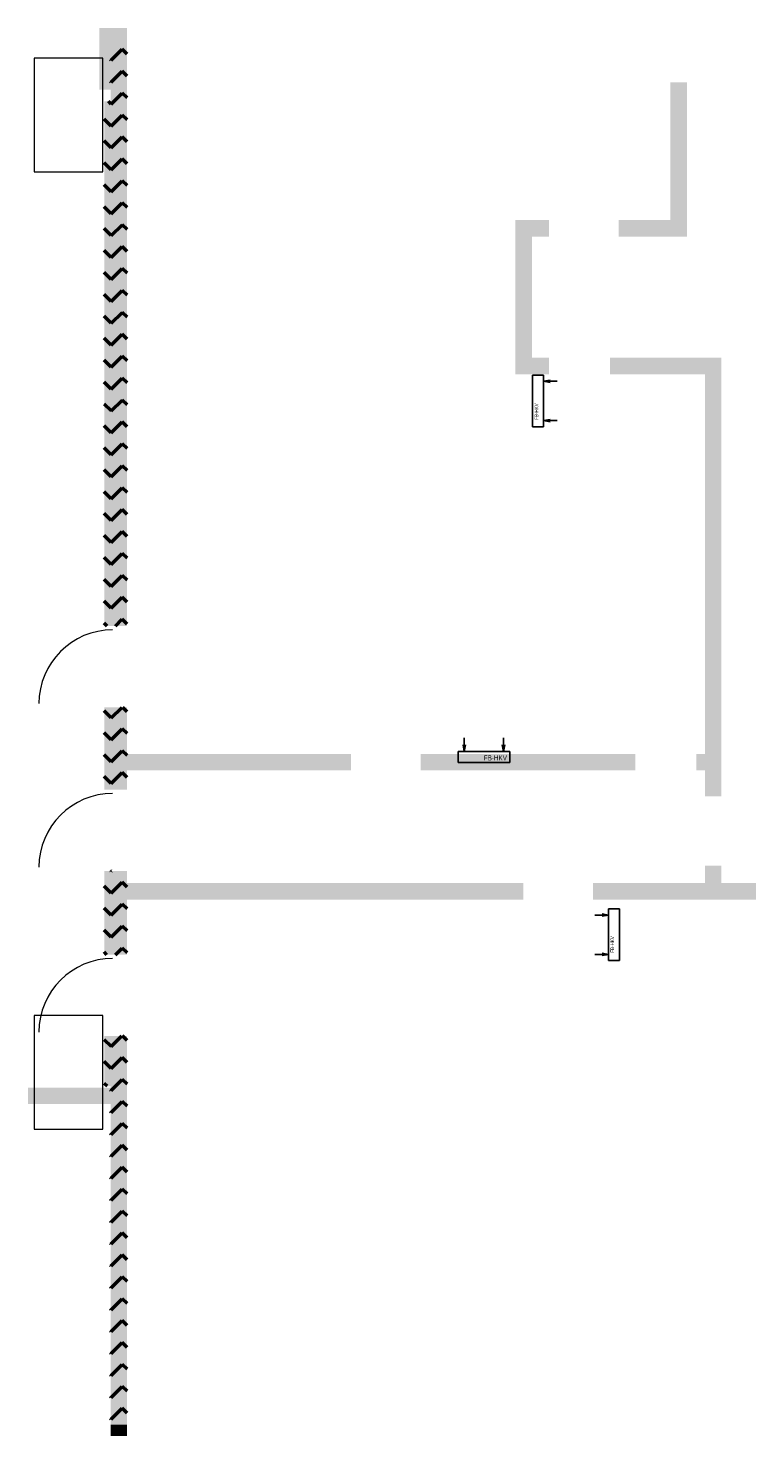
# Model space of a CAD drawing. Header units: metres. Extents: x 1306 to 1412, y -79 to 41.
# Tile 8 of 256: x 1360 to 1371, y -79 to -59. Entities that reach past the tile are written whole.
import ezdxf

# ---------------------------------------------------------------- set-up
doc = ezdxf.new("R2010")
doc.units = ezdxf.units.M
doc.linetypes.add('AUSGEZOGEN', pattern=[0])
for name, color, linetype, lineweight in [('XR$6$Muster', 4, 'AUSGEZOGEN', 13), ('XR$6$Türen', 3, 'AUSGEZOGEN', 18), ('XR$7$Allgemein', 4, 'AUSGEZOGEN', 13), ('XR$8$Heizung', 4, 'AUSGEZOGEN', 13)]:
    doc.layers.add(name, color=color, linetype=linetype, lineweight=lineweight)
doc.styles.add('ARIAL', font='arial.ttf')
pattern_1 = [(45, (-6e-17, 0.6364), (-2e-17, 0.31819805), [0.225, -0.225]), (135, (-6e-17, 0.6364), (-0.31819805, 2e-17), [0.225, -0.225])]

msp = doc.modelspace()

# ---------------------------------------------------------------- hatches: boundary and pattern name
at = {"linetype": 'AUSGEZOGEN', "lineweight": 13, "transparency": 33554687}
for points in [[(1361.4801, -58.7182), (1361.0801, -58.7182), (1361.0801, -59.6096), (1361.2401, -59.6096), (1361.2401, -58.8782), (1361.4801, -58.8782)], [(1361.2401, -78.9932), (1361.2401, -79.1532), (1361.4801, -79.1532), (1361.4801, -78.9932)]]:
    msp.add_hatch(color=35, dxfattribs=at).paths.add_polyline_path(points)
at = {"linetype": 'AUSGEZOGEN', "lineweight": 25, "true_color": 0xe67b4d, "transparency": 33554687}
for points in [[(1361.4801, -67.3982), (1361.4801, -58.8782), (1361.2401, -58.8782), (1361.2401, -59.7782), (1361.1501, -59.7782), (1361.1501, -67.3982)], [(1361.1501, -68.5782), (1361.1501, -69.7732), (1361.4801, -69.7732), (1361.4801, -68.5782)], [(1361.4801, -72.1682), (1361.4801, -70.9532), (1361.1501, -70.9532), (1361.1501, -72.1682)], [(1361.2401, -78.9932), (1361.4801, -78.9932), (1361.4801, -73.3482), (1361.1501, -73.3482), (1361.1501, -74.0782), (1361.2401, -74.0782)]]:
    msp.add_hatch(color=23, dxfattribs=at).paths.add_polyline_path(points)
at = {"layer": 'XR$6$Muster', "linetype": 'AUSGEZOGEN', "lineweight": 50, "transparency": 33554687}
h = msp.add_hatch(dxfattribs=at)
h.set_pattern_fill('MUSTER', color=202, scale=0.225, angle=45, style=0, pattern_type=2)
h.set_pattern_definition(pattern_1)
h.paths.add_polyline_path([(1361.4801, -67.3982), (1361.4801, -58.8782), (1361.2401, -58.8782), (1361.2401, -59.7782), (1361.1501, -59.7782), (1361.1501, -67.3982)], flags=0)
at = {"layer": 'XR$6$Muster', "linetype": 'AUSGEZOGEN', "lineweight": 18, "true_color": 0xffdd96, "transparency": 33554687}
for points in [[(1369.3651, -61.5032), (1368.6151, -61.5032), (1368.6151, -61.7432), (1369.6051, -61.7432), (1369.6051, -59.5032), (1369.3651, -59.5032)], [(1367.3551, -61.7432), (1367.6051, -61.7432), (1367.6051, -61.5032), (1367.1151, -61.5032), (1367.1151, -63.7432), (1367.6051, -63.7432), (1367.6051, -63.5032), (1367.3551, -63.5032)], [(1369.7401, -69.2532), (1369.7401, -69.4932), (1369.8651, -69.4932), (1369.8651, -69.8682), (1370.1051, -69.8682), (1370.1051, -63.5032), (1368.4901, -63.5032), (1368.4901, -63.7432), (1369.8651, -63.7432), (1369.8651, -69.2532)], [(1364.7301, -69.2532), (1361.4801, -69.2532), (1361.4801, -69.4932), (1364.7301, -69.4932)], [(1368.8551, -69.4932), (1368.8551, -69.2532), (1365.7401, -69.2532), (1365.7401, -69.4932)], [(1369.8651, -71.1282), (1368.2401, -71.1282), (1368.2401, -71.3682), (1370.6051, -71.3682), (1370.6051, -71.1282), (1370.1051, -71.1282), (1370.1051, -70.8782), (1369.8651, -70.8782)], [(1367.2301, -71.3682), (1367.2301, -71.1282), (1361.4801, -71.1282), (1361.4801, -71.3682)], [(1361.2401, -74.0982), (1360.0451, -74.0982), (1360.0451, -74.3382), (1361.2401, -74.3382)]]:
    msp.add_hatch(color=41, dxfattribs=at).paths.add_polyline_path(points)
at = {"layer": 'XR$6$Muster', "linetype": 'AUSGEZOGEN', "lineweight": 50, "transparency": 33554687}
h = msp.add_hatch(dxfattribs=at)
h.set_pattern_fill('MUSTER', color=202, scale=0.225, angle=45, style=0, pattern_type=2)
h.set_pattern_definition(pattern_1)
h.paths.add_polyline_path([(1361.4801, -68.5782), (1361.1501, -68.5782), (1361.1501, -69.7732), (1361.4801, -69.7732)], flags=0)
h = msp.add_hatch(dxfattribs=at)
h.set_pattern_fill('MUSTER', color=202, scale=0.225, angle=45, style=0, pattern_type=2)
h.set_pattern_definition(pattern_1)
h.paths.add_polyline_path([(1361.4801, -70.9532), (1361.1501, -70.9532), (1361.1501, -72.1682), (1361.4801, -72.1682)], flags=0)
h = msp.add_hatch(dxfattribs=at)
h.set_pattern_fill('MUSTER', color=202, scale=0.225, angle=45, style=0, pattern_type=2)
h.set_pattern_definition(pattern_1)
h.paths.add_polyline_path([(1361.1501, -74.0782), (1361.2401, -74.0782), (1361.2401, -78.9932), (1361.4801, -78.9932), (1361.4801, -73.3482), (1361.1501, -73.3482)], flags=0)

# ---------------------------------------------------------------- linework, layer by layer
at = {"layer": 'XR$6$Türen', "color": 5, "linetype": 'AUSGEZOGEN', "lineweight": 18, "transparency": 33554687}
for centre in [(1361.2711, -68.5232), (1361.2711, -70.8982), (1361.2711, -73.2932)]:
    msp.add_arc(centre, 1.07, 90, 180, dxfattribs=at)
at = {"layer": 'XR$7$Allgemein', "color": 52, "linetype": 'AUSGEZOGEN', "lineweight": 13, "transparency": 33554687}
for points in [[(1360.1301, -60.8032), (1361.1301, -60.8032), (1361.1301, -59.1532), (1360.1301, -59.1532), (1360.1301, -60.8032)], [(1360.1301, -74.7032), (1361.1301, -74.7032), (1361.1301, -73.0532), (1360.1301, -73.0532), (1360.1301, -74.7032)]]:
    msp.add_lwpolyline(points, close=True, dxfattribs=at)
at = {"layer": 'XR$8$Heizung', "color": 61, "linetype": 'AUSGEZOGEN', "lineweight": -3, "transparency": 33554687}
for p, q in [((1367.3644, -64.505), (1367.3644, -63.755)), ((1367.3644, -63.755), (1367.5244, -63.755)), ((1367.5244, -63.755), (1367.5244, -64.505)), ((1367.5244, -63.845), (1367.6181, -63.8278)), ((1367.5244, -63.845), (1367.7226, -63.845)), ((1367.5244, -63.845), (1367.6181, -63.8622)), ((1367.5244, -64.505), (1367.3644, -64.505)), ((1367.5244, -64.415), (1367.6181, -64.3978)), ((1367.5244, -64.415), (1367.7226, -64.415)), ((1367.5244, -64.415), (1367.6181, -64.4323)), ((1366.3735, -69.218), (1366.3735, -69.0198)), ((1366.9435, -69.218), (1366.9435, -69.0198)), ((1366.2835, -69.218), (1367.0335, -69.218)), ((1366.2835, -69.378), (1366.2835, -69.218)), ((1366.3735, -69.218), (1366.3562, -69.1243)), ((1366.3735, -69.218), (1366.3907, -69.1243)), ((1366.9435, -69.218), (1366.9262, -69.1243)), ((1366.9435, -69.218), (1366.9607, -69.1243)), ((1367.0335, -69.218), (1367.0335, -69.378)), ((1367.0335, -69.378), (1366.2835, -69.378)), ((1368.4679, -72.2535), (1368.4679, -71.5035)), ((1368.4679, -71.5035), (1368.6279, -71.5035)), ((1368.6279, -71.5035), (1368.6279, -72.2535)), ((1368.4679, -71.5935), (1368.2697, -71.5935)), ((1368.4679, -71.5935), (1368.3742, -71.5762)), ((1368.4679, -71.5935), (1368.3742, -71.6107)), ((1368.4679, -72.1635), (1368.2697, -72.1635)), ((1368.4679, -72.1635), (1368.3742, -72.1463)), ((1368.4679, -72.1635), (1368.3742, -72.1807)), ((1368.6279, -72.2535), (1368.4679, -72.2535))]:
    msp.add_line(p, q, dxfattribs=at)

# ---------------------------------------------------------------- texts
at = {"layer": 'XR$8$Heizung', "color": 61, "linetype": 'AUSGEZOGEN', "lineweight": -3, "transparency": 33554687, "char_height": 0.053156, "width": 0.20961, "attachment_point": 1, "rotation": 90, "style": 'ARIAL'}
for insert in [(1367.3943, -64.4033), (1368.4959, -72.1387)]:
    msp.add_mtext('\\W0.70;FB-HKV', dxfattribs=dict(at, insert=insert))
at = {"layer": 'XR$8$Heizung', "color": 61, "linetype": 'AUSGEZOGEN', "lineweight": -3, "transparency": 33554687, "insert": (1366.6576, -69.2739), "char_height": 0.075, "width": 0.295747, "attachment_point": 1, "style": 'ARIAL'}
msp.add_mtext('\\W0.70;FB-HKV', dxfattribs=at)

doc.saveas('drawing.dxf')
